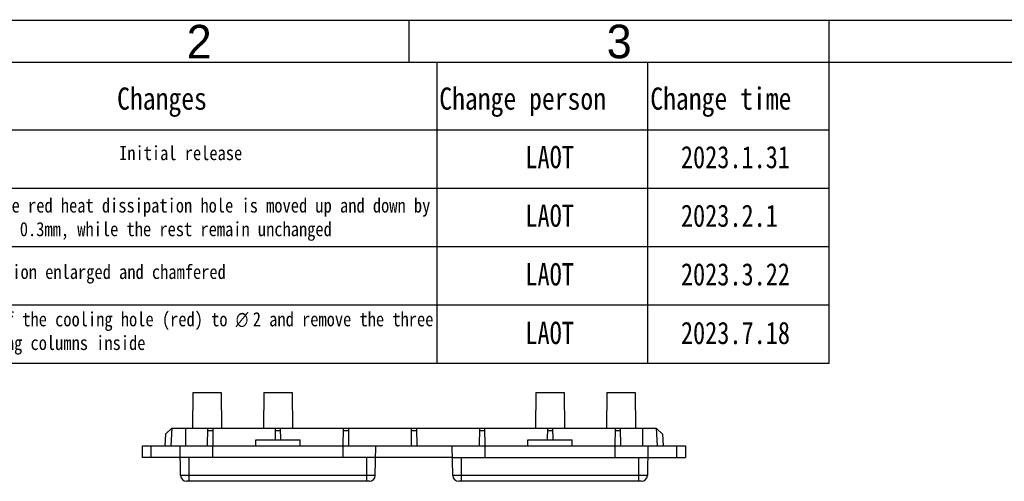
# Model space of a CAD drawing. Header units: millimetres. Extents: x 581 to 1163, y 50 to 457.
# Tile 12 of 29: x 665 to 831, y 379 to 457. Entities that reach past the tile are written whole.
import ezdxf
from ezdxf.enums import TextEntityAlignment as Align

# ---------------------------------------------------------------- set-up
doc = ezdxf.new("R2010")
doc.units = ezdxf.units.MM
doc.header["$LTSCALE"] = 30.734
doc.layers.get('0').update_dxf_attribs({"linetype": 'CONTINUOUS'})
doc.layers.add('DRAFTS', color=7, linetype='CONTINUOUS')
doc.layers.add('图框层', color=7, linetype='CONTINUOUS')
doc.styles.add('3', font='txt')
doc.styles.get("Standard").update_dxf_attribs({"font": 'txt', "width": 0.85})

msp = doc.modelspace()

# ---------------------------------------------------------------- linework, layer by layer
at = {"color": 7, "linetype": 'Continuous'}
for p, q in [((704.454, 385.464), (704.454, 386.464)), ((704.454, 386.464), (711.954, 386.464)), ((711.954, 385.464), (711.954, 386.464)), ((750.454, 386.464), (757.954, 386.464)), ((750.454, 385.464), (750.454, 386.464)), ((757.954, 385.464), (757.954, 386.464)), ((691.757, 380.446), (691.669, 385.464)), ((691.669, 385.464), (724.739, 385.464)), ((697.204, 383.464), (697.204, 385.464)), ((719.204, 383.464), (719.204, 385.464)), ((724.652, 380.446), (724.739, 385.464)), ((737.669, 385.464), (770.739, 385.464)), ((737.757, 380.446), (737.669, 385.464)), ((743.204, 383.464), (743.204, 385.464)), ((765.204, 383.464), (765.204, 385.464)), ((770.739, 385.464), (770.652, 380.446)), ((724.704, 383.464), (691.704, 383.464)), ((693.204, 379.464), (693.204, 383.464)), ((723.204, 379.464), (723.204, 383.464)), ((737.704, 383.464), (770.704, 383.464)), ((739.204, 379.464), (739.204, 383.464)), ((769.204, 379.464), (769.204, 383.464)), ((724.652, 380.446), (691.757, 380.446)), ((723.652, 379.464), (692.757, 379.464)), ((770.652, 380.446), (737.757, 380.446)), ((769.652, 379.464), (738.757, 379.464))]:
    msp.add_line(p, q, dxfattribs=at)
for centre, start, end in [((692.757, 380.464), 181, 270), ((723.652, 380.464), 270, 359), ((738.757, 380.464), 181, 270), ((769.652, 380.464), 270, 359)]:
    msp.add_arc(centre, 1, start, end, dxfattribs=at)
at = {"layer": 'DRAFTS', "color": 7, "linetype": 'Continuous'}
for p, q in [((693.818, 394.464), (693.765, 388.464)), ((693.818, 394.464), (698.591, 394.464)), ((698.591, 394.464), (698.643, 388.464)), ((705.818, 394.464), (705.765, 388.464)), ((705.818, 394.464), (710.591, 394.464)), ((710.591, 394.464), (710.643, 388.464)), ((751.818, 394.464), (751.765, 388.464)), ((751.818, 394.464), (756.591, 394.464)), ((756.591, 394.464), (756.643, 388.464)), ((763.818, 394.464), (763.765, 388.464)), ((763.818, 394.464), (768.591, 394.464)), ((768.591, 394.464), (768.643, 388.464)), ((690.258, 388.468), (689.207, 387.416)), ((690.261, 388.464), (690.104, 385.464)), ((690.26, 388.464), (772.149, 388.464)), ((692.604, 388.464), (692.604, 385.464)), ((696.322, 385.464), (696.374, 388.466)), ((696.367, 388.049), (697.181, 388.049)), ((697.174, 388.468), (697.227, 385.464)), ((707.769, 386.464), (707.804, 388.466)), ((707.797, 388.049), (708.611, 388.049)), ((708.604, 388.468), (708.639, 386.464)), ((719.252, 385.464), (719.304, 388.466)), ((719.297, 388.049), (720.111, 388.049)), ((720.104, 388.468), (720.157, 385.464)), ((730.752, 385.464), (730.804, 388.466)), ((730.797, 388.049), (731.611, 388.049)), ((731.604, 388.468), (731.657, 385.464)), ((742.252, 385.464), (742.304, 388.466)), ((742.297, 388.049), (743.111, 388.049)), ((743.104, 388.468), (743.157, 385.464)), ((753.769, 386.464), (753.804, 388.466)), ((753.797, 388.049), (754.611, 388.049)), ((754.604, 388.468), (754.639, 386.464)), ((765.182, 385.464), (765.234, 388.466)), ((765.227, 388.049), (766.041, 388.049)), ((766.034, 388.468), (766.087, 385.464)), ((769.804, 388.464), (769.804, 385.464)), ((773.202, 387.416), (772.147, 388.466)), ((772.147, 388.464), (772.304, 385.464)), ((689.207, 387.416), (689.104, 385.464)), ((773.202, 387.416), (773.304, 385.464)), ((685.339, 383.464), (685.304, 385.464)), ((685.304, 385.464), (691.669, 385.464)), ((686.804, 383.464), (686.804, 385.464)), ((724.739, 385.464), (737.669, 385.464)), ((770.739, 385.464), (777.104, 385.464)), ((775.604, 383.464), (775.604, 385.464)), ((777.104, 385.464), (777.069, 383.464)), ((691.704, 383.464), (685.339, 383.464)), ((737.704, 383.464), (724.704, 383.464)), ((770.704, 383.464), (777.069, 383.464))]:
    msp.add_line(p, q, dxfattribs=at)
at = {"layer": '图框层', "color": 0}
for p, q in [((581.278, 457.405), (1163.442, 457.405)), ((730.39, 450.264), (730.39, 457.405)), ((801.375, 450.264), (801.375, 457.405)), ((1156.301, 450.264), (588.419, 450.264)), ((735.117, 429.021), (735.117, 450.264)), ((770.72, 429.021), (770.72, 450.264)), ((801.375, 429.021), (801.375, 450.264)), ((735.117, 419.151), (735.117, 440.394)), ((770.72, 419.151), (770.72, 440.394)), ((801.375, 419.151), (801.375, 440.394)), ((618.419, 438.892), (801.375, 438.892)), ((735.117, 409.28), (735.117, 430.523)), ((770.72, 409.28), (770.72, 430.523)), ((801.375, 409.28), (801.375, 430.523)), ((618.419, 429.021), (801.375, 429.021)), ((735.117, 399.41), (735.117, 420.653)), ((770.72, 399.41), (770.72, 420.653)), ((801.375, 399.41), (801.375, 420.653)), ((618.419, 419.151), (801.375, 419.151)), ((618.419, 409.28), (801.375, 409.28)), ((618.419, 399.41), (801.375, 399.41))]:
    msp.add_line(p, q, dxfattribs=at)

# ---------------------------------------------------------------- texts
at = {"layer": '图框层', "color": 0, "style": '3'}
for s, p in [('2', (694.897, 453.813)), ('3', (765.882, 453.813))]:
    msp.add_text(s, height=5.679, rotation=0, dxfattribs=at).set_placement(p, align=Align.MIDDLE)
at = {"layer": '图框层', "color": 0, "attachment_point": 1}
for s, insert, char_height, width in [('{\\fSimSun|b0|i0|c134|p2;Changes}', (681.016, 446.031), 3.75, 31.56561), ('{\\fSimSun|b0|i0|c134|p2;Change person}', (735.471, 446.031), 3.75, 50.97548), ('{\\fSimSun|b0|i0|c134|p2;Change time}', (771.138, 446.031), 3.75, 50.97548), ('{\\fSimSun|b0|i0|c134|p2;Initial release}', (681.351, 436.15), 2.4, 99.7456), ('\\pt7.5272;{\\fSimSun|b0|i0|c134|p2;\\W0.8;LAOT}', (750.031, 436.15), 3.76358, 51.16014), ('{\\fSimSun|b0|i0|c134|p2;\\W0.8;2023.1.31}', (776.317, 436.15), 3.76358, 51.16014), ('{\\fSimSun|b0|i0|c134|p2;The position of the red heat dissipation hole is moved up and down by 0.5mm, and down by 0.3mm, while the rest remain unchanged}', (638.206, 427.294), 2.4, 99.7456), ('\\pt7.5272;{\\fSimSun|b0|i0|c134|p2;\\W0.8;LAOT}', (750.031, 426.244), 3.76358, 51.16014), ('{\\fSimSun|b0|i0|c134|p2;\\W0.8;2023.2.1}', (776.317, 426.244), 3.76358, 51.16014), ('{\\fSimSun|b0|i0|c134|p2;TYPE-C hole position enlarged and chamfered}', (639.718, 416.066), 2.4, 99.7456), ('\\pt7.5272;{\\fSimSun|b0|i0|c134|p2;\\W0.8;LAOT}', (750.031, 416.338), 3.76358, 51.16014), ('{\\fSimSun|b0|i0|c134|p2;\\W0.8;2023.3.22}', (776.317, 416.338), 3.76358, 51.16014), ('{\\fSimSun|b0|i0|c134|p2;Change the size of the cooling hole (red) to }∅ {\\fSimSun|b0|i0|c134|p2;2 and remove the three reserved fan fixing columns inside}', (638.628, 408.06), 2.4, 99.7456), ('\\pt7.5272;{\\fSimSun|b0|i0|c134|p2;\\W0.8;LAOT}', (750.031, 406.431), 3.76358, 51.16014), ('{\\fSimSun|b0|i0|c134|p2;\\W0.8;2023.7.18}', (776.317, 406.431), 3.76358, 51.16014)]:
    msp.add_mtext(s, dxfattribs=dict(at, insert=insert, char_height=char_height, width=width))

doc.saveas('drawing.dxf')
